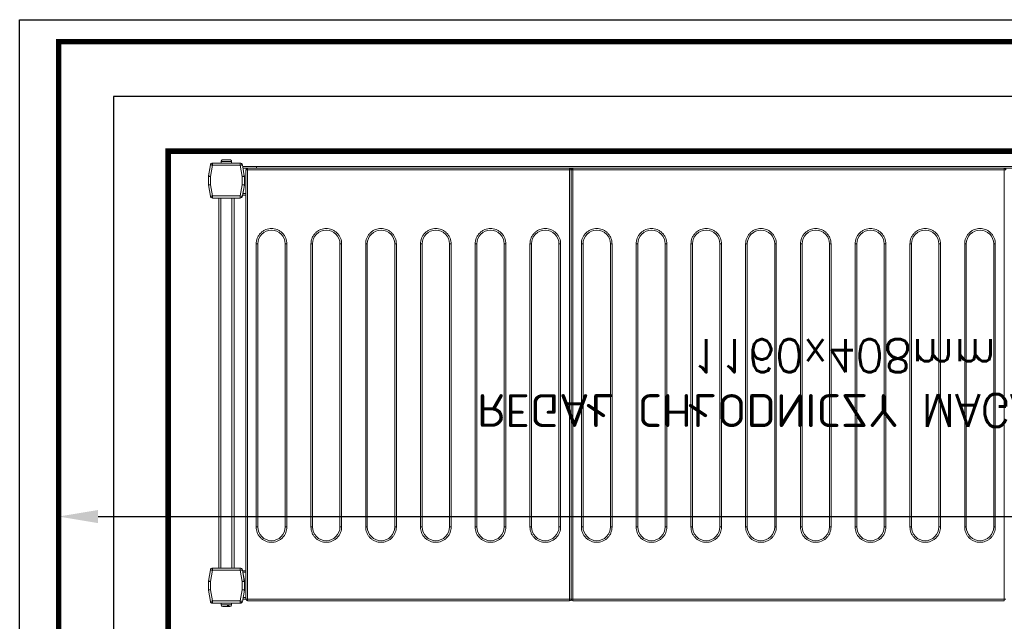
# Model space of a CAD drawing. Header units: millimetres. Extents: x 6161 to 8965, y -9035 to -5431.
# Tile 104 of 256: x 7810 to 7900, y -7031 to -6976. Entities that reach past the tile are written whole.
import ezdxf

# ---------------------------------------------------------------- set-up
doc = ezdxf.new("R2010")
doc.units = ezdxf.units.MM
for name, color, linetype in [('Komory', 132, 'Continuous'), ('Regały', 3, 'Continuous'), ('Ściany', 7, 'Continuous')]:
    doc.layers.add(name, color=color, linetype=linetype)
doc.styles.add('Arch-Dim', font='romans.shx', dxfattribs={"width": 0.75})
doc.styles.add('RomanS', font='romans.shx')
doc.linetypes.add('BATTING', pattern='A,0.0001,-0.1,[134,ltypeshp.shx,S=0.1,R=0,X=-0.1,Y=0],-0.2,[134,ltypeshp.shx,S=0.1,R=180,X=0.1,Y=0],-0.1', length=0.4001)
doc.dimstyles.new('Standard 50', dxfattribs={"dimscale": 20, "dimtxt": 0.18, "dimasz": 0.18, "dimexe": 0.18, "dimexo": 0.0625, "dimgap": 0.09, "dimtad": 1, "dimdec": 1, "dimzin": 0, "dimdsep": 46, "dimtxsty": 'Arch-Dim', "dimcen": 0.09, "dimclrd": 2, "dimclre": 2, "dimclrt": 1, "dimadec": 0, "dimazin": 0, "dimtfac": 1, "dimtdec": 1, "dimtofl": 0, "dimtmove": 0, "dimatfit": 3, "dimfxl": 0, "dimtolj": 1, "dimtzin": 0, "dimarcsym": 0})

# ---------------------------------------------------------------- blocks, each defined once
blk = doc.blocks.new('*D585')
at = {"color": 2, "lineweight": -2, "transparency": 16777216}
for p, q in [((0, 1.25), (0, 46.971)), ((260, 1.25), (260, 46.971)), ((256.4, 43.371), (3.6, 43.371))]:
    blk.add_line(p, q, dxfattribs=at)
at = {"color": 2, "transparency": 16777216}
for points in [[(3.6, 43.971), (3.6, 42.771), (0, 43.371)], [(256.4, 43.971), (256.4, 42.771), (260, 43.371)]]:
    blk.add_solid(points, dxfattribs=at)
at = {"layer": 'Defpoints', "color": 0, "transparency": 16777216}
for p in [(0, 43.371), (0, 0), (260, 0)]:
    blk.add_point(p, dxfattribs=at)
at = {"color": 1, "transparency": 16777216, "insert": (130, 46.971), "char_height": 3.6, "attachment_point": 5, "style": 'Arch-Dim'}
blk.add_mtext('\\A1;260.0', dxfattribs=at)
blk = doc.blocks.new('*U57')
at = {"lineweight": 15}
for p, q in [((1.726, 0), (1.819, 0)), ((0.182, -0.465), (0, -1.5)), ((0.182, -0.474), (0, -1.509)), ((0.379, -0.509), (0.2, -1.526)), ((2.904, -0.3), (0.379, -0.3)), ((0.379, -0.309), (0.379, -0.509)), ((2.904, -0.309), (0.379, -0.309)), ((2.904, -0.509), (0.379, -0.509)), ((1.167, -0.15), (1.167, -0.3)), ((2.117, -0.15), (1.167, -0.15)), ((1.876, -0.12), (1.765, -0.12)), ((2.117, -0.3), (2.117, -0.15)), ((2.904, -0.509), (2.904, -0.309)), ((3.083, -1.526), (2.904, -0.509)), ((3.283, -1.5), (3.101, -0.465)), ((3.283, -1.509), (3.101, -0.474)), ((3.433, -0.675), (3.138, -0.675)), ((3.433, -0.825), (3.164, -0.825)), ((3.583, -0.665), (3.433, -0.665)), ((3.433, -0.665), (3.433, -39.865)), ((3.583, -0.559), (3.583, -0.515)), ((32.983, -0.515), (3.583, -0.515)), ((3.583, -0.665), (3.583, -0.559)), ((3.583, -0.665), (3.583, -39.865)), ((32.983, -0.665), (3.583, -0.665)), ((32.983, -0.515), (32.983, -0.559)), ((32.983, -0.559), (32.983, -0.665)), ((32.983, -39.865), (32.983, -0.665)), ((33.133, -0.665), (32.983, -0.665)), ((33.133, -0.665), (33.133, -39.865)), ((33.283, -0.665), (33.133, -0.665)), ((33.283, -0.559), (33.283, -0.515)), ((72.683, -0.515), (33.283, -0.515)), ((33.283, -0.665), (33.283, -0.559)), ((33.283, -0.665), (33.283, -39.865)), ((72.683, -0.665), (33.283, -0.665)), ((72.683, -0.515), (72.683, -0.559)), ((72.683, -0.559), (72.683, -0.665)), ((72.683, -39.865), (72.683, -0.665)), ((72.833, -0.665), (72.683, -0.665)), ((0, -1.5), (0, -2.3)), ((0, -1.509), (0, -2.291)), ((0.2, -1.526), (0.2, -2.291)), ((3.083, -2.291), (3.083, -1.526)), ((3.283, -1.509), (3.283, -1.5)), ((3.283, -2.291), (3.283, -1.509)), ((0, -2.291), (0.2, -2.291)), ((0, -2.3), (0, -2.302)), ((0.003, -2.326), (0.182, -3.343)), ((0.2, -2.291), (0.379, -3.309)), ((2.904, -3.309), (3.083, -2.291)), ((3.083, -2.291), (3.283, -2.291)), ((3.101, -3.343), (3.28, -2.326)), ((3.283, -2.375), (3.151, -3.125)), ((3.283, -2.3), (3.283, -2.291)), ((3.283, -2.3), (3.283, -2.375)), ((3.283, -2.301), (3.283, -2.3)), ((0.379, -3.309), (2.904, -3.309)), ((0.379, -3.309), (0.379, -3.509)), ((0.379, -3.509), (2.904, -3.509)), ((0.942, -3.509), (0.942, -37.3)), ((1.142, -3.509), (1.142, -37.3)), ((2.142, -3.509), (2.142, -37.3)), ((2.342, -3.509), (2.342, -37.3)), ((2.904, -3.509), (2.904, -3.309)), ((3.433, -3.275), (3.125, -3.275)), ((3.433, -3.125), (3.151, -3.125)), ((0.182, -37.465), (0, -38.5)), ((0, -38.5), (0.182, -37.465)), ((0.379, -37.5), (0.2, -38.517)), ((0.379, -37.3), (0.379, -37.5)), ((2.904, -37.3), (0.379, -37.3)), ((2.904, -37.5), (0.379, -37.5)), ((2.904, -37.5), (2.904, -37.3)), ((3.083, -38.517), (2.904, -37.5)), ((3.283, -38.5), (3.101, -37.465)), ((3.433, -37.575), (3.125, -37.575)), ((3.151, -37.725), (3.283, -38.475)), ((3.433, -37.725), (3.151, -37.725)), ((0, -38.5), (0, -39.283)), ((0, -39.3), (0, -38.5)), ((0.2, -38.517), (0.2, -39.283)), ((3.083, -39.283), (3.083, -38.517)), ((3.283, -38.475), (3.283, -38.5)), ((3.283, -39.283), (3.283, -38.5)), ((0, -39.283), (0.2, -39.283)), ((0.182, -40.335), (0, -39.3)), ((0.003, -39.317), (0.182, -40.335)), ((0.2, -39.283), (0.379, -40.3)), ((2.904, -40.3), (3.083, -39.283)), ((3.083, -39.283), (3.283, -39.283)), ((3.101, -40.335), (3.28, -39.317)), ((3.283, -39.3), (3.28, -39.317)), ((3.283, -39.283), (3.283, -39.3)), ((0.379, -40.3), (0.379, -40.5)), ((0.379, -40.3), (2.904, -40.3)), ((2.904, -40.5), (2.904, -40.3)), ((4.383, -40.175), (3.129, -40.175)), ((4.383, -40.025), (3.155, -40.025)), ((3.433, -39.865), (3.583, -39.865)), ((3.583, -39.865), (32.983, -39.865)), ((3.583, -39.865), (3.583, -40.012)), ((3.583, -40.012), (3.583, -40.015)), ((3.583, -40.015), (32.983, -40.015)), ((4.383, -40.015), (4.383, -40.025)), ((111.583, -40.025), (4.383, -40.025)), ((4.383, -40.025), (4.383, -40.175)), ((111.583, -40.175), (4.383, -40.175)), ((32.983, -39.865), (33.133, -39.865)), ((32.983, -40.012), (32.983, -39.865)), ((32.983, -40.015), (32.983, -40.012)), ((33.133, -39.865), (33.283, -39.865)), ((33.283, -39.865), (72.683, -39.865)), ((33.283, -39.865), (33.283, -40.012)), ((33.283, -40.012), (33.283, -40.015)), ((33.283, -40.015), (72.683, -40.015)), ((72.683, -39.865), (72.833, -39.865)), ((72.683, -40.012), (72.683, -39.865)), ((72.683, -40.015), (72.683, -40.012)), ((0.379, -40.5), (2.904, -40.5)), ((1.167, -40.5), (1.167, -40.65)), ((1.167, -40.65), (2.117, -40.65)), ((1.17, -40.68), (1.173, -40.68)), ((2.11, -40.68), (2.114, -40.68)), ((2.117, -40.65), (2.117, -40.5))]:
    blk.add_line(p, q, dxfattribs=at)
at = {"color": 253, "lineweight": 15, "true_color": 0xa6a6a6}
for p, q in [((4.363, -33.115), (4.363, -7.265)), ((4.363, -7.265), (4.513, -7.265)), ((4.513, -33.115), (4.513, -7.265)), ((7.013, -7.265), (7.013, -33.115)), ((7.163, -7.265), (7.013, -7.265)), ((7.163, -7.265), (7.163, -33.115)), ((9.363, -33.115), (9.363, -7.265)), ((9.363, -7.265), (9.513, -7.265)), ((9.513, -33.115), (9.513, -7.265)), ((12.013, -7.265), (12.013, -33.115)), ((12.163, -7.265), (12.013, -7.265)), ((12.163, -7.265), (12.163, -33.115)), ((14.363, -33.115), (14.363, -7.265)), ((14.363, -7.265), (14.513, -7.265)), ((14.513, -33.115), (14.513, -7.265)), ((17.013, -7.265), (17.013, -33.115)), ((17.163, -7.265), (17.013, -7.265)), ((17.163, -7.265), (17.163, -33.115)), ((19.363, -33.115), (19.363, -7.265)), ((19.363, -7.265), (19.513, -7.265)), ((19.513, -33.115), (19.513, -7.265)), ((22.013, -7.265), (22.013, -33.115)), ((22.163, -7.265), (22.013, -7.265)), ((22.163, -7.265), (22.163, -33.115)), ((24.363, -33.115), (24.363, -7.265)), ((24.363, -7.265), (24.513, -7.265)), ((24.513, -33.115), (24.513, -7.265)), ((27.013, -7.265), (27.013, -33.115)), ((27.163, -7.265), (27.013, -7.265)), ((27.163, -7.265), (27.163, -33.115)), ((29.363, -33.115), (29.363, -7.265)), ((29.363, -7.265), (29.513, -7.265)), ((29.513, -33.115), (29.513, -7.265)), ((32.013, -7.265), (32.013, -33.115)), ((32.163, -7.265), (32.013, -7.265)), ((32.163, -7.265), (32.163, -33.115)), ((34.063, -33.115), (34.063, -7.265)), ((34.063, -7.265), (34.213, -7.265)), ((34.213, -33.115), (34.213, -7.265)), ((36.713, -7.265), (36.713, -33.115)), ((36.863, -7.265), (36.713, -7.265)), ((36.863, -7.265), (36.863, -33.115)), ((39.063, -33.115), (39.063, -7.265)), ((39.063, -7.265), (39.213, -7.265)), ((39.213, -33.115), (39.213, -7.265)), ((41.713, -7.265), (41.713, -33.115)), ((41.863, -7.265), (41.713, -7.265)), ((41.863, -7.265), (41.863, -33.115)), ((44.063, -33.115), (44.063, -7.265)), ((44.063, -7.265), (44.213, -7.265)), ((44.213, -33.115), (44.213, -7.265)), ((46.713, -7.265), (46.713, -33.115)), ((46.863, -7.265), (46.713, -7.265)), ((46.863, -7.265), (46.863, -33.115)), ((49.063, -33.115), (49.063, -7.265)), ((49.063, -7.265), (49.213, -7.265)), ((49.213, -33.115), (49.213, -7.265)), ((51.713, -7.265), (51.713, -33.115)), ((51.863, -7.265), (51.713, -7.265)), ((51.863, -7.265), (51.863, -33.115)), ((54.063, -33.115), (54.063, -7.265)), ((54.063, -7.265), (54.213, -7.265)), ((54.213, -33.115), (54.213, -7.265)), ((56.713, -7.265), (56.713, -33.115)), ((56.863, -7.265), (56.713, -7.265)), ((56.863, -7.265), (56.863, -33.115)), ((59.063, -33.115), (59.063, -7.265)), ((59.063, -7.265), (59.213, -7.265)), ((59.213, -33.115), (59.213, -7.265)), ((61.713, -7.265), (61.713, -33.115)), ((61.863, -7.265), (61.713, -7.265)), ((61.863, -7.265), (61.863, -33.115)), ((64.063, -33.115), (64.063, -7.265)), ((64.063, -7.265), (64.213, -7.265)), ((64.213, -33.115), (64.213, -7.265)), ((66.713, -7.265), (66.713, -33.115)), ((66.863, -7.265), (66.713, -7.265)), ((66.863, -7.265), (66.863, -33.115)), ((69.063, -33.115), (69.063, -7.265)), ((69.063, -7.265), (69.213, -7.265)), ((69.213, -33.115), (69.213, -7.265)), ((71.713, -7.265), (71.713, -33.115)), ((71.863, -7.265), (71.713, -7.265)), ((71.863, -7.265), (71.863, -33.115)), ((4.513, -33.115), (4.363, -33.115)), ((7.163, -33.115), (7.013, -33.115)), ((9.513, -33.115), (9.363, -33.115)), ((12.163, -33.115), (12.013, -33.115)), ((14.513, -33.115), (14.363, -33.115)), ((17.163, -33.115), (17.013, -33.115)), ((19.513, -33.115), (19.363, -33.115)), ((22.163, -33.115), (22.013, -33.115)), ((24.513, -33.115), (24.363, -33.115)), ((27.163, -33.115), (27.013, -33.115)), ((29.513, -33.115), (29.363, -33.115)), ((32.163, -33.115), (32.013, -33.115)), ((34.213, -33.115), (34.063, -33.115)), ((36.863, -33.115), (36.713, -33.115)), ((39.213, -33.115), (39.063, -33.115)), ((41.863, -33.115), (41.713, -33.115)), ((44.213, -33.115), (44.063, -33.115)), ((46.863, -33.115), (46.713, -33.115)), ((49.213, -33.115), (49.063, -33.115)), ((51.863, -33.115), (51.713, -33.115)), ((54.213, -33.115), (54.063, -33.115)), ((56.863, -33.115), (56.713, -33.115)), ((59.213, -33.115), (59.063, -33.115)), ((61.863, -33.115), (61.713, -33.115)), ((64.213, -33.115), (64.063, -33.115)), ((66.863, -33.115), (66.713, -33.115)), ((69.213, -33.115), (69.063, -33.115)), ((71.863, -33.115), (71.713, -33.115))]:
    blk.add_line(p, q, dxfattribs=at)
at = {"lineweight": 15, "flags": 128}
for points in [[(0.379, -0.509), (0.341, -0.502), (0.304, -0.495), (0.27, -0.489), (0.24, -0.484), (0.216, -0.48), (0.197, -0.477), (0.186, -0.475), (0.182, -0.474)], [(3.101, -0.474), (3.097, -0.475), (3.086, -0.477), (3.068, -0.48), (3.043, -0.484), (3.013, -0.489), (2.979, -0.495), (2.942, -0.502), (2.904, -0.509)], [(0, -1.509), (0.003, -1.509), (0.012, -1.51), (0.027, -1.511), (0.047, -1.513), (0.071, -1.515), (0.1, -1.517), (0.132, -1.52), (0.165, -1.523), (0.2, -1.526)], [(3.083, -1.526), (3.122, -1.523), (3.16, -1.52), (3.194, -1.517), (3.225, -1.514), (3.249, -1.512), (3.268, -1.51), (3.279, -1.509), (3.283, -1.509)], [(0.2, -2.291), (0.162, -2.298), (0.125, -2.305), (0.091, -2.311), (0.061, -2.316), (0.036, -2.32), (0.018, -2.323), (0.007, -2.325), (0.003, -2.326)], [(3.28, -2.326), (3.276, -2.325), (3.265, -2.323), (3.247, -2.32), (3.222, -2.316), (3.193, -2.311), (3.159, -2.305), (3.122, -2.298), (3.083, -2.291)], [(0.182, -3.343), (0.186, -3.343), (0.197, -3.341), (0.216, -3.338), (0.24, -3.333), (0.27, -3.328), (0.304, -3.322), (0.341, -3.316), (0.379, -3.309)], [(2.904, -3.309), (2.942, -3.316), (2.979, -3.322), (3.013, -3.328), (3.043, -3.333), (3.068, -3.338), (3.086, -3.341), (3.097, -3.343), (3.101, -3.343)], [(3.151, -3.125), (3.146, -3.154), (3.141, -3.182), (3.136, -3.208), (3.132, -3.231), (3.129, -3.25), (3.127, -3.264), (3.125, -3.272), (3.125, -3.275)], [(0.379, -37.5), (0.341, -37.493), (0.304, -37.487), (0.27, -37.481), (0.24, -37.475), (0.216, -37.471), (0.197, -37.468), (0.186, -37.466), (0.182, -37.465)], [(3.101, -37.465), (3.097, -37.466), (3.086, -37.468), (3.068, -37.471), (3.043, -37.475), (3.013, -37.481), (2.979, -37.487), (2.942, -37.493), (2.904, -37.5)], [(3.125, -37.575), (3.125, -37.578), (3.127, -37.586), (3.129, -37.6), (3.132, -37.619), (3.136, -37.642), (3.141, -37.668), (3.146, -37.696), (3.151, -37.725)], [(0, -38.5), (0.004, -38.5), (0.015, -38.501), (0.034, -38.503), (0.059, -38.505), (0.089, -38.508), (0.123, -38.511), (0.161, -38.514), (0.2, -38.517)], [(3.083, -38.517), (3.118, -38.514), (3.152, -38.512), (3.183, -38.509), (3.212, -38.506), (3.236, -38.504), (3.256, -38.502), (3.271, -38.501), (3.28, -38.5), (3.283, -38.5)], [(0.2, -39.283), (0.162, -39.289), (0.125, -39.296), (0.091, -39.302), (0.061, -39.307), (0.036, -39.311), (0.018, -39.315), (0.007, -39.317), (0.003, -39.317)], [(3.28, -39.317), (3.276, -39.317), (3.265, -39.315), (3.247, -39.311), (3.222, -39.307), (3.193, -39.302), (3.159, -39.296), (3.122, -39.289), (3.083, -39.283)], [(0.182, -40.335), (0.186, -40.334), (0.197, -40.332), (0.216, -40.329), (0.24, -40.325), (0.27, -40.319), (0.304, -40.313), (0.341, -40.307), (0.379, -40.3)], [(2.904, -40.3), (2.942, -40.307), (2.979, -40.313), (3.013, -40.319), (3.043, -40.325), (3.068, -40.329), (3.086, -40.332), (3.097, -40.334), (3.101, -40.335)]]:
    blk.add_lwpolyline(points, dxfattribs=at)
at = {"lineweight": 15}
for centre, radius, start, end in [((0.379, -0.5), 0.2, 90, 170), ((0.379, -0.509), 0.2, 90, 170), ((1.317, -0.15), 0.15, 90, 180), ((1.967, -0.15), 0.15, 0, 90), ((2.904, -0.5), 0.2, 10, 90), ((2.904, -0.509), 0.2, 10, 90), ((3.583, -0.665), 0.15, 90, 180), ((32.983, -0.665), 0.15, 0, 90), ((33.283, -0.665), 0.15, 90, 180), ((0.2, -2.291), 0.2, 180, 190), ((3.083, -2.291), 0.2, 350, 0), ((0.379, -3.309), 0.2, 190, 270), ((2.904, -3.309), 0.2, 270, 350), ((0.379, -37.5), 0.2, 90, 170), ((0.379, -37.5), 0.2, 90, 170), ((2.904, -37.5), 0.2, 10, 90), ((0.2, -39.283), 0.2, 180, 190), ((3.083, -39.283), 0.2, 350, 0), ((0.379, -40.3), 0.2, 190, 270), ((0.379, -40.3), 0.2, 190, 270), ((2.904, -40.3), 0.2, 270, 350), ((1.317, -40.65), 0.15, 180, 191.53696), ((1.967, -40.65), 0.15, 348.46304, 0)]:
    blk.add_arc(centre, radius, start, end, dxfattribs=at)
at = {"color": 253, "lineweight": 15, "true_color": 0xa6a6a6}
for centre, start, end in [((5.763, -7.265), 0, 180), ((10.763, -7.265), 0, 180), ((15.763, -7.265), 0, 180), ((20.763, -7.265), 0, 180), ((25.763, -7.265), 0, 180), ((30.763, -7.265), 0, 180), ((35.463, -7.265), 0, 180), ((40.463, -7.265), 0, 180), ((45.463, -7.265), 0, 180), ((50.463, -7.265), 0, 180), ((55.463, -7.265), 0, 180), ((60.463, -7.265), 0, 180), ((65.463, -7.265), 0, 180), ((70.463, -7.265), 0, 180), ((5.763, -33.115), 180, 0), ((10.763, -33.115), 180, 0), ((15.763, -33.115), 180, 0), ((20.763, -33.115), 180, 0), ((25.763, -33.115), 180, 0), ((30.763, -33.115), 180, 0), ((35.463, -33.115), 180, 0), ((40.463, -33.115), 180, 0), ((45.463, -33.115), 180, 0), ((50.463, -33.115), 180, 0), ((55.463, -33.115), 180, 0), ((60.463, -33.115), 180, 0), ((65.463, -33.115), 180, 0), ((70.463, -33.115), 180, 0)]:
    blk.add_arc(centre, 1.25, start, end, dxfattribs=at)
at = {"lineweight": 15}
for points, knots in [([(1.708, 0), (1.672, 0), (1.597, 0), (1.486, 0), (1.395, 0), (1.338, 0), (1.312, 0), (1.318, 0), (1.319, 0)], [0, 0, 0, 0, 0.188945, 0.389816, 0.590684, 0.779625, 0.968579, 1, 1, 1, 1]), ([(1.765, -0.12), (1.763, -0.104), (1.759, -0.072), (1.746, -0.033), (1.729, -0.006), (1.715, -0.002), (1.708, 0)], [0, 0, 0, 0, 0.243636, 0.487267, 0.73198, 1, 1, 1, 1]), ([(1.921, 0), (1.915, 0), (1.893, 0), (1.849, 0), (1.819, 0)], [0, 0, 0, 0, 0.31192, 1, 1, 1, 1]), ([(1.819, 0), (1.826, -0.002), (1.839, -0.005), (1.856, -0.031), (1.87, -0.07), (1.874, -0.103), (1.876, -0.12)], [0, 0, 0, 0, 0.250222, 0.500532, 0.748158, 1, 1, 1, 1]), ([(3.433, -39.863), (3.435, -39.882), (3.439, -39.92), (3.467, -39.96), (3.497, -39.985), (3.523, -40), (3.553, -40.009), (3.573, -40.011), (3.583, -40.012)], [0, 0, 0, 0, 0.238266, 0.485424, 0.612038, 0.739974, 0.869231, 1, 1, 1, 1]), ([(32.983, -40.012), (32.993, -40.011), (33.014, -40.009), (33.043, -40), (33.07, -39.985), (33.1, -39.96), (33.128, -39.92), (33.131, -39.882), (33.133, -39.863)], [0, 0, 0, 0, 0.130769, 0.260023, 0.387959, 0.514574, 0.761734, 1, 1, 1, 1]), ([(33.133, -39.863), (33.135, -39.882), (33.139, -39.92), (33.167, -39.96), (33.197, -39.985), (33.223, -40), (33.253, -40.009), (33.273, -40.011), (33.283, -40.012)], [0, 0, 0, 0, 0.238266, 0.485426, 0.612036, 0.739977, 0.869231, 1, 1, 1, 1]), ([(72.683, -40.012), (72.693, -40.011), (72.714, -40.009), (72.743, -40), (72.77, -39.985), (72.8, -39.96), (72.828, -39.92), (72.831, -39.882), (72.833, -39.863)], [0, 0, 0, 0, 0.130781, 0.260022, 0.387973, 0.514587, 0.761732, 1, 1, 1, 1]), ([(1.173, -40.68), (1.178, -40.696), (1.188, -40.728), (1.223, -40.767), (1.268, -40.794), (1.304, -40.798), (1.322, -40.8)], [0, 0, 0, 0, 0.243643, 0.487245, 0.731956, 1, 1, 1, 1]), ([(1.322, -40.8), (1.332, -40.8), (1.353, -40.8), (1.43, -40.8), (1.53, -40.8), (1.642, -40.8), (1.753, -40.8), (1.853, -40.8), (1.93, -40.8), (1.951, -40.8), (1.961, -40.8)], [0, 0, 0, 0, 0.121175, 0.250001, 0.378823, 0.5, 0.621177, 0.749999, 0.878825, 1, 1, 1, 1]), ([(1.961, -40.8), (1.978, -40.798), (2.013, -40.795), (2.058, -40.769), (2.094, -40.73), (2.105, -40.697), (2.11, -40.68)], [0, 0, 0, 0, 0.250219, 0.500551, 0.74815, 1, 1, 1, 1])]:
    blk.add_open_spline(points, degree=3, knots=knots, dxfattribs=at)
at = {"color": 253, "lineweight": 15, "true_color": 0xa6a6a6}
for points, knots in [([(4.363, -7.265), (4.368, -7.18), (4.377, -7.004), (4.455, -6.743), (4.584, -6.492), (4.766, -6.268), (4.99, -6.086), (5.241, -5.956), (5.502, -5.881), (5.763, -5.857), (6.024, -5.881), (6.285, -5.956), (6.536, -6.086), (6.76, -6.268), (6.942, -6.492), (7.071, -6.743), (7.149, -7.004), (7.159, -7.18), (7.163, -7.265)], [0, 0, 0, 0, 0.058258, 0.120006, 0.18432, 0.25, 0.31568, 0.379994, 0.441742, 0.5, 0.558258, 0.620006, 0.68432, 0.75, 0.81568, 0.879994, 0.941742, 1, 1, 1, 1]), ([(9.363, -7.265), (9.368, -7.18), (9.377, -7.004), (9.455, -6.743), (9.584, -6.492), (9.766, -6.268), (9.99, -6.086), (10.241, -5.956), (10.502, -5.881), (10.763, -5.857), (11.024, -5.881), (11.285, -5.956), (11.536, -6.086), (11.76, -6.268), (11.942, -6.492), (12.071, -6.743), (12.149, -7.004), (12.159, -7.18), (12.163, -7.265)], [0, 0, 0, 0, 0.058258, 0.120006, 0.18432, 0.25, 0.31568, 0.379994, 0.441742, 0.5, 0.558258, 0.620006, 0.68432, 0.75, 0.81568, 0.879994, 0.941742, 1, 1, 1, 1]), ([(14.363, -7.265), (14.368, -7.18), (14.377, -7.004), (14.455, -6.743), (14.584, -6.492), (14.766, -6.268), (14.99, -6.086), (15.241, -5.956), (15.502, -5.881), (15.763, -5.857), (16.024, -5.881), (16.285, -5.956), (16.536, -6.086), (16.76, -6.268), (16.942, -6.492), (17.071, -6.743), (17.149, -7.004), (17.159, -7.18), (17.163, -7.265)], [0, 0, 0, 0, 0.058258, 0.120006, 0.18432, 0.25, 0.31568, 0.379994, 0.441742, 0.5, 0.558258, 0.620006, 0.68432, 0.75, 0.81568, 0.879994, 0.941742, 1, 1, 1, 1]), ([(19.363, -7.265), (19.368, -7.18), (19.377, -7.004), (19.455, -6.743), (19.584, -6.492), (19.766, -6.268), (19.99, -6.086), (20.241, -5.956), (20.502, -5.881), (20.763, -5.857), (21.024, -5.881), (21.285, -5.956), (21.536, -6.086), (21.76, -6.268), (21.942, -6.492), (22.071, -6.743), (22.149, -7.004), (22.159, -7.18), (22.163, -7.265)], [0, 0, 0, 0, 0.058258, 0.120006, 0.18432, 0.25, 0.31568, 0.379994, 0.441742, 0.5, 0.558258, 0.620006, 0.68432, 0.75, 0.81568, 0.879994, 0.941742, 1, 1, 1, 1]), ([(24.363, -7.265), (24.368, -7.18), (24.377, -7.004), (24.455, -6.743), (24.584, -6.492), (24.766, -6.268), (24.99, -6.086), (25.241, -5.956), (25.502, -5.881), (25.763, -5.857), (26.024, -5.881), (26.285, -5.956), (26.536, -6.086), (26.76, -6.268), (26.942, -6.492), (27.071, -6.743), (27.149, -7.004), (27.159, -7.18), (27.163, -7.265)], [0, 0, 0, 0, 0.058258, 0.120006, 0.18432, 0.25, 0.31568, 0.379994, 0.441742, 0.5, 0.558258, 0.620006, 0.68432, 0.75, 0.81568, 0.879994, 0.941742, 1, 1, 1, 1]), ([(29.363, -7.265), (29.368, -7.18), (29.377, -7.004), (29.455, -6.743), (29.584, -6.492), (29.766, -6.268), (29.99, -6.086), (30.241, -5.956), (30.502, -5.881), (30.763, -5.857), (31.024, -5.881), (31.285, -5.956), (31.536, -6.086), (31.76, -6.268), (31.942, -6.492), (32.071, -6.743), (32.149, -7.004), (32.159, -7.18), (32.163, -7.265)], [0, 0, 0, 0, 0.058258, 0.120006, 0.18432, 0.25, 0.31568, 0.379994, 0.441742, 0.5, 0.558258, 0.620006, 0.68432, 0.75, 0.81568, 0.879994, 0.941742, 1, 1, 1, 1]), ([(34.063, -7.265), (34.068, -7.18), (34.077, -7.004), (34.155, -6.743), (34.284, -6.492), (34.466, -6.268), (34.69, -6.086), (34.941, -5.956), (35.202, -5.881), (35.463, -5.857), (35.724, -5.881), (35.985, -5.956), (36.236, -6.086), (36.46, -6.268), (36.642, -6.492), (36.771, -6.743), (36.849, -7.004), (36.859, -7.18), (36.863, -7.265)], [0, 0, 0, 0, 0.058258, 0.120006, 0.18432, 0.25, 0.31568, 0.379994, 0.441742, 0.5, 0.558258, 0.620006, 0.68432, 0.75, 0.81568, 0.879994, 0.941742, 1, 1, 1, 1]), ([(39.063, -7.265), (39.068, -7.18), (39.077, -7.004), (39.155, -6.743), (39.284, -6.492), (39.466, -6.268), (39.69, -6.086), (39.941, -5.956), (40.202, -5.881), (40.463, -5.857), (40.724, -5.881), (40.985, -5.956), (41.236, -6.086), (41.46, -6.268), (41.642, -6.492), (41.771, -6.743), (41.849, -7.004), (41.859, -7.18), (41.863, -7.265)], [0, 0, 0, 0, 0.058258, 0.120006, 0.18432, 0.25, 0.31568, 0.379994, 0.441742, 0.5, 0.558258, 0.620005, 0.68432, 0.75, 0.81568, 0.879994, 0.941742, 1, 1, 1, 1]), ([(44.063, -7.265), (44.068, -7.18), (44.077, -7.004), (44.155, -6.743), (44.284, -6.492), (44.466, -6.268), (44.69, -6.086), (44.941, -5.956), (45.202, -5.881), (45.463, -5.857), (45.724, -5.881), (45.985, -5.956), (46.236, -6.086), (46.46, -6.268), (46.642, -6.492), (46.771, -6.743), (46.849, -7.004), (46.859, -7.18), (46.863, -7.265)], [0, 0, 0, 0, 0.058258, 0.120006, 0.18432, 0.25, 0.31568, 0.379994, 0.441742, 0.5, 0.558258, 0.620006, 0.68432, 0.75, 0.81568, 0.879994, 0.941742, 1, 1, 1, 1]), ([(49.063, -7.265), (49.068, -7.18), (49.077, -7.004), (49.155, -6.743), (49.284, -6.492), (49.466, -6.268), (49.69, -6.086), (49.941, -5.956), (50.202, -5.881), (50.463, -5.857), (50.724, -5.881), (50.985, -5.956), (51.236, -6.086), (51.46, -6.268), (51.642, -6.492), (51.771, -6.743), (51.849, -7.004), (51.859, -7.18), (51.863, -7.265)], [0, 0, 0, 0, 0.058258, 0.120006, 0.18432, 0.25, 0.31568, 0.379995, 0.441742, 0.5, 0.558258, 0.620005, 0.68432, 0.75, 0.81568, 0.879994, 0.941742, 1, 1, 1, 1]), ([(54.063, -7.265), (54.068, -7.18), (54.077, -7.004), (54.155, -6.743), (54.284, -6.492), (54.466, -6.268), (54.69, -6.086), (54.941, -5.956), (55.202, -5.881), (55.463, -5.857), (55.724, -5.881), (55.985, -5.956), (56.236, -6.086), (56.46, -6.268), (56.642, -6.492), (56.771, -6.743), (56.849, -7.004), (56.859, -7.18), (56.863, -7.265)], [0, 0, 0, 0, 0.058258, 0.120006, 0.18432, 0.25, 0.31568, 0.379994, 0.441742, 0.5, 0.558258, 0.620006, 0.68432, 0.75, 0.81568, 0.879994, 0.941742, 1, 1, 1, 1]), ([(59.063, -7.265), (59.068, -7.18), (59.077, -7.004), (59.155, -6.743), (59.284, -6.492), (59.466, -6.268), (59.69, -6.086), (59.941, -5.956), (60.202, -5.881), (60.463, -5.857), (60.724, -5.881), (60.985, -5.956), (61.236, -6.086), (61.46, -6.268), (61.642, -6.492), (61.771, -6.743), (61.849, -7.004), (61.859, -7.18), (61.863, -7.265)], [0, 0, 0, 0, 0.058258, 0.120006, 0.18432, 0.25, 0.31568, 0.379995, 0.441742, 0.5, 0.558258, 0.620006, 0.68432, 0.75, 0.81568, 0.879994, 0.941742, 1, 1, 1, 1]), ([(64.063, -7.265), (64.068, -7.18), (64.077, -7.004), (64.155, -6.743), (64.284, -6.492), (64.466, -6.268), (64.69, -6.086), (64.941, -5.956), (65.202, -5.881), (65.463, -5.857), (65.724, -5.881), (65.985, -5.956), (66.236, -6.086), (66.46, -6.268), (66.642, -6.492), (66.771, -6.743), (66.849, -7.004), (66.859, -7.18), (66.863, -7.265)], [0, 0, 0, 0, 0.058258, 0.120006, 0.18432, 0.25, 0.31568, 0.379995, 0.441741, 0.5, 0.558258, 0.620006, 0.68432, 0.75, 0.81568, 0.879994, 0.941742, 1, 1, 1, 1]), ([(69.063, -7.265), (69.068, -7.18), (69.077, -7.004), (69.155, -6.743), (69.284, -6.492), (69.466, -6.268), (69.69, -6.086), (69.941, -5.956), (70.202, -5.881), (70.463, -5.857), (70.724, -5.881), (70.985, -5.956), (71.236, -6.086), (71.46, -6.268), (71.642, -6.492), (71.771, -6.743), (71.849, -7.004), (71.859, -7.18), (71.863, -7.265)], [0, 0, 0, 0, 0.058258, 0.120006, 0.184321, 0.25, 0.31568, 0.379994, 0.441742, 0.5, 0.558259, 0.620005, 0.68432, 0.75, 0.815679, 0.879994, 0.941742, 1, 1, 1, 1]), ([(7.163, -33.115), (7.159, -33.2), (7.149, -33.376), (7.071, -33.637), (6.942, -33.888), (6.76, -34.112), (6.536, -34.294), (6.285, -34.424), (6.024, -34.499), (5.763, -34.523), (5.502, -34.499), (5.241, -34.424), (4.99, -34.294), (4.766, -34.112), (4.584, -33.888), (4.455, -33.637), (4.377, -33.376), (4.368, -33.2), (4.363, -33.115)], [0, 0, 0, 0, 0.058258, 0.120006, 0.18432, 0.25, 0.31568, 0.379994, 0.441742, 0.5, 0.558258, 0.620006, 0.68432, 0.75, 0.81568, 0.879994, 0.941742, 1, 1, 1, 1]), ([(12.163, -33.115), (12.159, -33.2), (12.149, -33.376), (12.071, -33.637), (11.942, -33.888), (11.76, -34.112), (11.536, -34.294), (11.285, -34.424), (11.024, -34.499), (10.763, -34.523), (10.502, -34.499), (10.241, -34.424), (9.99, -34.294), (9.766, -34.112), (9.584, -33.888), (9.455, -33.637), (9.377, -33.376), (9.368, -33.2), (9.363, -33.115)], [0, 0, 0, 0, 0.058258, 0.120006, 0.18432, 0.25, 0.31568, 0.379994, 0.441742, 0.5, 0.558258, 0.620006, 0.68432, 0.75, 0.81568, 0.879994, 0.941742, 1, 1, 1, 1]), ([(17.163, -33.115), (17.159, -33.2), (17.149, -33.376), (17.071, -33.637), (16.942, -33.888), (16.76, -34.112), (16.536, -34.294), (16.285, -34.424), (16.024, -34.499), (15.763, -34.523), (15.502, -34.499), (15.241, -34.424), (14.99, -34.294), (14.766, -34.112), (14.584, -33.888), (14.455, -33.637), (14.377, -33.376), (14.368, -33.2), (14.363, -33.115)], [0, 0, 0, 0, 0.058258, 0.120006, 0.18432, 0.25, 0.31568, 0.379994, 0.441742, 0.5, 0.558258, 0.620006, 0.68432, 0.75, 0.81568, 0.879994, 0.941742, 1, 1, 1, 1]), ([(22.163, -33.115), (22.159, -33.2), (22.149, -33.376), (22.071, -33.637), (21.942, -33.888), (21.76, -34.112), (21.536, -34.294), (21.285, -34.424), (21.024, -34.499), (20.763, -34.523), (20.502, -34.499), (20.241, -34.424), (19.99, -34.294), (19.766, -34.112), (19.584, -33.888), (19.455, -33.637), (19.377, -33.376), (19.368, -33.2), (19.363, -33.115)], [0, 0, 0, 0, 0.058258, 0.120006, 0.18432, 0.25, 0.31568, 0.379994, 0.441742, 0.5, 0.558258, 0.620006, 0.684321, 0.75, 0.81568, 0.879994, 0.941742, 1, 1, 1, 1]), ([(27.163, -33.115), (27.159, -33.2), (27.149, -33.376), (27.071, -33.637), (26.942, -33.888), (26.76, -34.112), (26.536, -34.294), (26.285, -34.424), (26.024, -34.499), (25.763, -34.523), (25.502, -34.499), (25.241, -34.424), (24.99, -34.294), (24.766, -34.112), (24.584, -33.888), (24.455, -33.637), (24.377, -33.376), (24.368, -33.2), (24.363, -33.115)], [0, 0, 0, 0, 0.058258, 0.1200056, 0.1843204, 0.2500002, 0.3156797, 0.3799945, 0.4417421, 0.4999999, 0.558258, 0.6200056, 0.6843204, 0.7499999, 0.8156797, 0.8799945, 0.941742, 1, 1, 1, 1]), ([(32.163, -33.115), (32.159, -33.2), (32.149, -33.376), (32.071, -33.637), (31.942, -33.888), (31.76, -34.112), (31.536, -34.294), (31.285, -34.424), (31.024, -34.499), (30.763, -34.523), (30.502, -34.499), (30.241, -34.424), (29.99, -34.294), (29.766, -34.112), (29.584, -33.888), (29.455, -33.637), (29.377, -33.376), (29.368, -33.2), (29.363, -33.115)], [0, 0, 0, 0, 0.058258, 0.1200056, 0.1843204, 0.2499999, 0.3156794, 0.3799942, 0.4417421, 0.4999999, 0.5582581, 0.6200057, 0.6843205, 0.7499999, 0.8156797, 0.8799945, 0.941742, 1, 1, 1, 1]), ([(36.863, -33.115), (36.859, -33.2), (36.849, -33.376), (36.771, -33.637), (36.642, -33.888), (36.46, -34.112), (36.236, -34.294), (35.985, -34.424), (35.724, -34.499), (35.463, -34.523), (35.202, -34.499), (34.941, -34.424), (34.69, -34.294), (34.466, -34.112), (34.284, -33.888), (34.155, -33.637), (34.077, -33.376), (34.068, -33.2), (34.063, -33.115)], [0, 0, 0, 0, 0.058258, 0.120006, 0.18432, 0.25, 0.31568, 0.379994, 0.441742, 0.5, 0.558258, 0.620006, 0.68432, 0.75, 0.81568, 0.879994, 0.941742, 1, 1, 1, 1]), ([(41.863, -33.115), (41.859, -33.2), (41.849, -33.376), (41.771, -33.637), (41.642, -33.888), (41.46, -34.112), (41.236, -34.294), (40.985, -34.424), (40.724, -34.499), (40.463, -34.523), (40.202, -34.499), (39.941, -34.424), (39.69, -34.294), (39.466, -34.112), (39.284, -33.888), (39.155, -33.637), (39.077, -33.376), (39.068, -33.2), (39.063, -33.115)], [0, 0, 0, 0, 0.058258, 0.120005, 0.18432, 0.25, 0.315679, 0.379995, 0.441742, 0.5, 0.558258, 0.620006, 0.68432, 0.75, 0.81568, 0.879994, 0.941742, 1, 1, 1, 1]), ([(46.863, -33.115), (46.859, -33.2), (46.849, -33.376), (46.771, -33.637), (46.642, -33.888), (46.46, -34.112), (46.236, -34.294), (45.985, -34.424), (45.724, -34.499), (45.463, -34.523), (45.202, -34.499), (44.941, -34.424), (44.69, -34.294), (44.466, -34.112), (44.284, -33.888), (44.155, -33.637), (44.077, -33.376), (44.068, -33.2), (44.063, -33.115)], [0, 0, 0, 0, 0.058258, 0.120006, 0.18432, 0.25, 0.31568, 0.379994, 0.441742, 0.5, 0.558258, 0.620006, 0.68432, 0.75, 0.81568, 0.879994, 0.941742, 1, 1, 1, 1]), ([(51.863, -33.115), (51.859, -33.2), (51.849, -33.376), (51.771, -33.637), (51.642, -33.888), (51.46, -34.112), (51.236, -34.294), (50.985, -34.424), (50.724, -34.499), (50.463, -34.523), (50.202, -34.499), (49.941, -34.424), (49.69, -34.294), (49.466, -34.112), (49.284, -33.888), (49.155, -33.637), (49.077, -33.376), (49.068, -33.2), (49.063, -33.115)], [0, 0, 0, 0, 0.058258, 0.120006, 0.18432, 0.25, 0.315679, 0.379995, 0.441742, 0.5, 0.558258, 0.620005, 0.684321, 0.75, 0.81568, 0.879994, 0.941742, 1, 1, 1, 1]), ([(56.863, -33.115), (56.859, -33.2), (56.849, -33.376), (56.771, -33.637), (56.642, -33.888), (56.46, -34.112), (56.236, -34.294), (55.985, -34.424), (55.724, -34.499), (55.463, -34.523), (55.202, -34.499), (54.941, -34.424), (54.69, -34.294), (54.466, -34.112), (54.284, -33.888), (54.155, -33.637), (54.077, -33.376), (54.068, -33.2), (54.063, -33.115)], [0, 0, 0, 0, 0.058258, 0.120006, 0.18432, 0.25, 0.31568, 0.379994, 0.441742, 0.5, 0.558258, 0.620006, 0.68432, 0.75, 0.81568, 0.879994, 0.941742, 1, 1, 1, 1]), ([(61.863, -33.115), (61.859, -33.2), (61.849, -33.376), (61.771, -33.637), (61.642, -33.888), (61.46, -34.112), (61.236, -34.294), (60.985, -34.424), (60.724, -34.499), (60.463, -34.523), (60.202, -34.499), (59.941, -34.424), (59.69, -34.294), (59.466, -34.112), (59.284, -33.888), (59.155, -33.637), (59.077, -33.376), (59.068, -33.2), (59.063, -33.115)], [0, 0, 0, 0, 0.058258, 0.120005, 0.18432, 0.25, 0.31568, 0.379994, 0.441742, 0.5, 0.558258, 0.620005, 0.684321, 0.75, 0.81568, 0.879995, 0.941742, 1, 1, 1, 1]), ([(66.863, -33.115), (66.859, -33.2), (66.849, -33.376), (66.771, -33.637), (66.642, -33.888), (66.46, -34.112), (66.236, -34.294), (65.985, -34.424), (65.724, -34.499), (65.463, -34.523), (65.202, -34.499), (64.941, -34.424), (64.69, -34.294), (64.466, -34.112), (64.284, -33.888), (64.155, -33.637), (64.077, -33.376), (64.068, -33.2), (64.063, -33.115)], [0, 0, 0, 0, 0.058258, 0.120005, 0.18432, 0.25, 0.31568, 0.379994, 0.441742, 0.5, 0.558259, 0.620005, 0.68432, 0.75, 0.81568, 0.879994, 0.941742, 1, 1, 1, 1]), ([(71.863, -33.115), (71.859, -33.2), (71.849, -33.376), (71.771, -33.637), (71.642, -33.888), (71.46, -34.112), (71.236, -34.294), (70.985, -34.424), (70.724, -34.499), (70.463, -34.523), (70.202, -34.499), (69.941, -34.424), (69.69, -34.294), (69.466, -34.112), (69.284, -33.888), (69.155, -33.637), (69.077, -33.376), (69.068, -33.2), (69.063, -33.115)], [0, 0, 0, 0, 0.058258, 0.120005, 0.184321, 0.25, 0.31568, 0.379995, 0.441741, 0.5, 0.558258, 0.620006, 0.68432, 0.75, 0.815679, 0.879995, 0.941742, 1, 1, 1, 1])]:
    blk.add_open_spline(points, degree=3, knots=knots, dxfattribs=at)
at = {"color": 7, "insert": (58, -20.4), "char_height": 3, "width": 116, "attachment_point": 5, "style": 'RomanS'}
blk.add_mtext('REGAŁ CHŁODNICZY MAGAZYNOWY\\P1160x408mm', dxfattribs=at)
blk = doc.blocks.new('*U583')
at = {"const_width": 0.5}
blk.add_lwpolyline([(135, 330), (135, 340), (260, 340), (260, 0), (0, 0), (0, 340), (55, 340), (55, 330), (10, 330), (10, 10), (250, 10), (250, 330)], close=True, dxfattribs=at)
at = {"color": 253, "linetype": 'BATTING', "ltscale": 12, "true_color": 0xadadad}
blk.add_lwpolyline([(55, 335), (5, 335), (5, 5), (255, 5), (255, 335), (135, 335)], dxfattribs=at)
dim = blk.add_linear_dim(base=(0, 43.371), p1=(260, 0), p2=(0, 0), dimstyle='Standard 50', override={"dimfxl": 50, "dimfxlon": 1})
dim.commit()
dim.dimension.update_dxf_attribs({"geometry": '*D585', "text_midpoint": (130, 46.971)})

msp = doc.modelspace()

# ---------------------------------------------------------------- linework, layer by layer
at = {"layer": 'Ściany'}
msp.add_lwpolyline([(6588.833, -7205.317), (6787.854, -7205.317), (6787.854, -7018.317), (7799.668, -7018.317), (7799.668, -7368.317), (7809.679, -7368.317), (7809.668, -6975.742), (8273.242, -6975.742)], dxfattribs=at)

# ---------------------------------------------------------------- block references
at = {"layer": 'Komory', "rotation": 179.9999999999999}
msp.add_blockref('*U583', (8073.242, -6977.742), dxfattribs=at)
at = {"layer": 'Regały', "linetype": 'Continuous', "lineweight": 25, "xscale": -1, "rotation": 180}
msp.add_blockref('*U57', (7826.915, -7029.329), dxfattribs=at)

doc.saveas('drawing.dxf')
